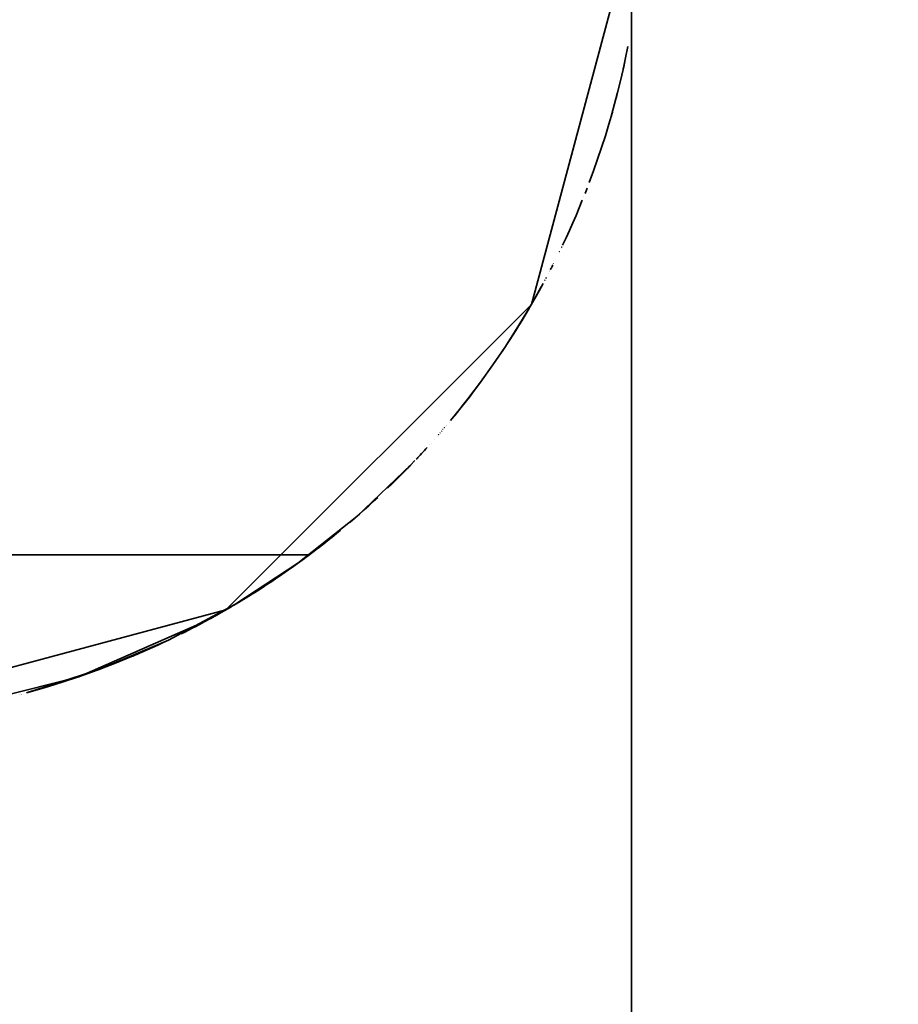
# Model space of a CAD drawing. Header units: millimetres. Extents: x 0 to 1340, y 0 to 800.
# Tile 52 of 100: x 277.105 to 277.544, y 271.109 to 271.601. Entities that reach past the tile are written whole.
import ezdxf

# ---------------------------------------------------------------- set-up
doc = ezdxf.new("R2010")
doc.units = ezdxf.units.MM
doc.layers.add('OUTLINE', color=7, linetype='Continuous', lineweight=35, true_color=0x141414)

msp = doc.modelspace()

# ---------------------------------------------------------------- linework, layer by layer
at = {"layer": 'OUTLINE'}
for points in [[(282.66667, 271.66667), (282.36122, 272.90593), (281.51484, 273.86129), (280.32143, 274.31389), (279.05439, 274.16004), (278.00397, 273.43499), (277.41082, 272.30484), (277.41082, 271.02849), (278.00397, 269.89834), (279.05439, 269.17329), (280.32143, 269.01944), (281.51484, 269.47204), (282.36122, 270.4274), (282.66667, 271.66667)], [(276.58333, 271.66667), (276.63916, 271.45833), (276.79167, 271.30582), (277, 271.25), (277.20833, 271.30582), (277.36084, 271.45833), (277.41667, 271.66667)], [(276.58333, 271.66667), (276.63916, 271.45833), (276.79167, 271.30582), (277, 271.25), (277.20833, 271.30582), (277.36084, 271.45833), (277.41667, 271.66667)], [(277.40902, 271.58721), (277.40786, 271.58144), (277.40661, 271.57568), (277.40528, 271.56994), (277.40388, 271.56422), (277.40239, 271.55852), (277.40082, 271.55284)], [(277.40669, 271.57602), (277.40689, 271.57694), (277.40709, 271.57786), (277.40729, 271.57878), (277.40749, 271.5797), (277.40769, 271.58062), (277.40788, 271.58154)], [(277.40758, 271.5801), (277.40758, 271.5801), (277.40758, 271.5801), (277.40758, 271.5801), (277.40758, 271.5801), (277.40758, 271.58011), (277.40758, 271.58011)], [(277.40292, 271.56054), (277.40292, 271.56054), (277.40292, 271.56054), (277.40292, 271.56054), (277.40292, 271.56054), (277.40292, 271.56054), (277.40292, 271.56054)], [(277.4031, 271.56121), (277.40313, 271.56132), (277.40316, 271.56143), (277.40319, 271.56154), (277.40322, 271.56165), (277.40325, 271.56176), (277.40327, 271.56188)], [(277.40327, 271.56188), (277.4033, 271.56199), (277.40333, 271.5621), (277.40336, 271.56221), (277.40339, 271.56232), (277.40342, 271.56243), (277.40345, 271.56255)], [(277.38972, 271.51925), (277.39186, 271.52503), (277.39391, 271.53084), (277.39587, 271.53669), (277.39775, 271.54256), (277.39955, 271.54845), (277.40125, 271.55438)], [(277.40081, 271.55283), (277.40081, 271.55283), (277.40081, 271.55283), (277.40081, 271.55283), (277.40081, 271.55283), (277.40081, 271.55283), (277.40081, 271.55283)], [(277.39948, 271.54825), (277.39948, 271.54825), (277.39948, 271.54825), (277.39948, 271.54825), (277.39948, 271.54825), (277.39948, 271.54825), (277.39948, 271.54825)], [(277.39961, 271.54867), (277.39961, 271.54867), (277.39961, 271.54867), (277.39961, 271.54867), (277.39961, 271.54867), (277.39961, 271.54867), (277.39961, 271.54867)], [(277.40051, 271.55176), (277.40051, 271.55176), (277.40051, 271.55176), (277.40051, 271.55176), (277.40051, 271.55176), (277.40051, 271.55176), (277.40051, 271.55176)], [(277.3986, 271.54531), (277.3986, 271.54531), (277.3986, 271.54531), (277.3986, 271.54531), (277.3986, 271.54531), (277.3986, 271.54531), (277.3986, 271.54531)], [(277.39886, 271.54615), (277.39886, 271.54615), (277.39886, 271.54615), (277.39886, 271.54615), (277.39886, 271.54615), (277.39886, 271.54615), (277.39886, 271.54615)], [(277.39898, 271.54657), (277.39898, 271.54657), (277.39898, 271.54657), (277.39898, 271.54657), (277.39898, 271.54657), (277.39898, 271.54656), (277.39898, 271.54656)], [(277.39911, 271.54699), (277.39911, 271.54699), (277.39911, 271.54698), (277.39911, 271.54698), (277.39911, 271.54698), (277.39911, 271.54698), (277.39911, 271.54698)], [(277.39923, 271.54741), (277.39923, 271.5474), (277.39923, 271.5474), (277.39923, 271.5474), (277.39923, 271.5474), (277.39923, 271.5474), (277.39923, 271.5474)], [(277.39936, 271.54783), (277.39936, 271.54783), (277.39936, 271.54783), (277.39936, 271.54782), (277.39936, 271.54782), (277.39936, 271.54782), (277.39936, 271.54782)], [(277.39716, 271.54066), (277.39716, 271.54066), (277.39716, 271.54066), (277.39716, 271.54066), (277.39716, 271.54066), (277.39716, 271.54066), (277.39716, 271.54066)], [(277.39719, 271.54078), (277.39719, 271.54078), (277.39719, 271.54078), (277.39719, 271.54078), (277.39719, 271.54078), (277.39719, 271.54078), (277.39719, 271.54078)], [(277.39761, 271.54209), (277.39761, 271.54209), (277.39761, 271.54209), (277.39761, 271.54209), (277.39761, 271.54209), (277.39761, 271.54209), (277.39761, 271.54209)], [(277.39772, 271.54245), (277.39772, 271.54245), (277.39772, 271.54245), (277.39772, 271.54245), (277.39772, 271.54245), (277.39772, 271.54245), (277.39772, 271.54245)], [(277.3876, 271.51377), (277.3876, 271.51377), (277.3876, 271.51377), (277.3876, 271.51377), (277.3876, 271.51377), (277.3876, 271.51377), (277.3876, 271.51377)], [(277.38861, 271.51635), (277.38844, 271.51592), (277.38828, 271.51549), (277.38811, 271.51507), (277.38794, 271.51464), (277.38778, 271.51422), (277.38761, 271.51379)], [(277.37638, 271.48793), (277.37812, 271.49163), (277.37981, 271.49534), (277.38147, 271.49907), (277.3831, 271.50282), (277.38469, 271.50658), (277.38624, 271.51036)], [(277.38695, 271.51214), (277.38695, 271.51214), (277.38695, 271.51214), (277.38695, 271.51214), (277.38695, 271.51214), (277.38695, 271.51214), (277.38695, 271.51214)], [(277.38184, 271.49992), (277.38184, 271.49992), (277.38184, 271.49992), (277.38184, 271.49992), (277.38184, 271.49992), (277.38185, 271.49992), (277.38185, 271.49992)], [(277.38186, 271.49996), (277.38186, 271.49996), (277.38186, 271.49996), (277.38186, 271.49996), (277.38186, 271.49996), (277.38186, 271.49996), (277.38186, 271.49996)], [(277.38219, 271.50071), (277.38219, 271.50071), (277.38219, 271.50071), (277.38219, 271.50071), (277.38219, 271.50071), (277.38219, 271.50071), (277.38219, 271.50071)], [(277.37481, 271.48466), (277.37481, 271.48466), (277.37481, 271.48465), (277.37481, 271.48465), (277.37481, 271.48465), (277.37481, 271.48465), (277.37481, 271.48465)], [(277.37565, 271.48639), (277.37565, 271.48639), (277.37565, 271.48639), (277.37565, 271.48639), (277.37565, 271.48639), (277.37565, 271.48639), (277.37565, 271.48639)], [(277.37596, 271.48704), (277.37595, 271.48703), (277.37595, 271.48702), (277.37595, 271.48701), (277.37594, 271.487), (277.37594, 271.48699), (277.37593, 271.48698)], [(277.36984, 271.47476), (277.36984, 271.47476), (277.36984, 271.47476), (277.36984, 271.47476), (277.36984, 271.47476), (277.36984, 271.47476), (277.36984, 271.47476)], [(277.36998, 271.47503), (277.36998, 271.47503), (277.36998, 271.47503), (277.36998, 271.47503), (277.36998, 271.47503), (277.36998, 271.47503), (277.36998, 271.47503)], [(277.37012, 271.47531), (277.37012, 271.47531), (277.37012, 271.47531), (277.37012, 271.47531), (277.37012, 271.47531), (277.37012, 271.47531), (277.37012, 271.47531)], [(277.37041, 271.47586), (277.37041, 271.47586), (277.37041, 271.47586), (277.37041, 271.47586), (277.37041, 271.47586), (277.37041, 271.47585), (277.37041, 271.47585)], [(277.37156, 271.47812), (277.37137, 271.47774), (277.37119, 271.47737), (277.371, 271.477), (277.3708, 271.47663), (277.37061, 271.47626), (277.37042, 271.47588)], [(277.37186, 271.47871), (277.37186, 271.47871), (277.37186, 271.47871), (277.37186, 271.47871), (277.37186, 271.47871), (277.37186, 271.47871), (277.37186, 271.4787)], [(277.3675, 271.47032), (277.36753, 271.47037), (277.36756, 271.47042), (277.36758, 271.47047), (277.36761, 271.47052), (277.36764, 271.47057), (277.36766, 271.47062)], [(277.36829, 271.4718), (277.36826, 271.47174), (277.36822, 271.47168), (277.36819, 271.47161), (277.36816, 271.47155), (277.36812, 271.47148), (277.36809, 271.47142)], [(277.36941, 271.47394), (277.36941, 271.47394), (277.36941, 271.47394), (277.36941, 271.47394), (277.36941, 271.47394), (277.36941, 271.47394), (277.36941, 271.47394)], [(277.34624, 271.43487), (277.34969, 271.44011), (277.35307, 271.44541), (277.35636, 271.45075), (277.35957, 271.45614), (277.3627, 271.46159), (277.36575, 271.46707)], [(277.35375, 271.4465), (277.356, 271.45017), (277.35822, 271.45386), (277.36041, 271.45758), (277.36255, 271.46131), (277.36465, 271.46507), (277.36672, 271.46886)], [(277.36168, 271.45979), (277.36168, 271.45979), (277.36168, 271.45979), (277.36168, 271.45979), (277.36168, 271.45979), (277.36168, 271.45979), (277.36168, 271.45979)], [(277.32255, 271.4029), (277.32913, 271.41116), (277.3355, 271.41958), (277.34166, 271.42817), (277.34759, 271.4369), (277.3533, 271.44578), (277.35879, 271.45481)], [(277.35912, 271.45537), (277.35912, 271.45537), (277.35912, 271.45537), (277.35912, 271.45537), (277.35912, 271.45537), (277.35912, 271.45537), (277.35912, 271.45537)], [(277.35932, 271.45571), (277.35932, 271.45571), (277.35932, 271.45571), (277.35932, 271.45571), (277.35932, 271.45571), (277.35932, 271.45571), (277.35932, 271.45571)], [(277.36047, 271.45769), (277.36028, 271.45737), (277.36009, 271.45704), (277.3599, 271.45671), (277.35971, 271.45638), (277.35952, 271.45606), (277.35933, 271.45573)], [(277.35957, 271.45614), (277.35957, 271.45614), (277.35957, 271.45614), (277.35957, 271.45614), (277.35957, 271.45614), (277.35957, 271.45614), (277.35957, 271.45614)], [(277.36125, 271.45904), (277.36123, 271.45901), (277.36121, 271.45897), (277.36119, 271.45893), (277.36117, 271.45889), (277.36114, 271.45885), (277.36112, 271.45882)], [(277.35683, 271.45154), (277.35683, 271.45154), (277.35683, 271.45154), (277.35683, 271.45154), (277.35683, 271.45154), (277.35683, 271.45154), (277.35683, 271.45154)], [(277.35721, 271.45216), (277.35721, 271.45216), (277.35721, 271.45216), (277.35721, 271.45216), (277.35721, 271.45216), (277.35721, 271.45216), (277.35721, 271.45216)], [(277.3574, 271.45248), (277.3574, 271.45248), (277.3574, 271.45248), (277.3574, 271.45248), (277.3574, 271.45248), (277.3574, 271.45248), (277.3574, 271.45248)], [(277.35759, 271.45279), (277.35759, 271.45279), (277.35759, 271.45279), (277.35759, 271.45279), (277.35759, 271.45279), (277.35759, 271.45279), (277.35759, 271.45279)], [(277.35778, 271.45311), (277.35778, 271.45311), (277.35778, 271.45311), (277.35778, 271.45311), (277.35778, 271.45311), (277.35778, 271.45311), (277.35778, 271.45311)], [(277.35796, 271.45342), (277.35796, 271.45342), (277.35796, 271.45342), (277.35796, 271.45342), (277.35796, 271.45342), (277.35796, 271.45342), (277.35796, 271.45342)], [(277.35815, 271.45374), (277.35815, 271.45374), (277.35815, 271.45374), (277.35815, 271.45374), (277.35815, 271.45374), (277.35815, 271.45374), (277.35815, 271.45374)], [(277.35834, 271.45406), (277.35834, 271.45406), (277.35834, 271.45406), (277.35834, 271.45406), (277.35834, 271.45406), (277.35834, 271.45405), (277.35834, 271.45405)], [(277.35841, 271.45417), (277.3584, 271.45415), (277.35839, 271.45414), (277.35838, 271.45412), (277.35837, 271.45411), (277.35836, 271.4541), (277.35836, 271.45408)], [(277.3526, 271.44467), (277.3526, 271.44467), (277.3526, 271.44467), (277.3526, 271.44467), (277.3526, 271.44467), (277.3526, 271.44467), (277.3526, 271.44467)], [(277.35279, 271.44496), (277.35279, 271.44496), (277.35279, 271.44496), (277.35279, 271.44496), (277.35279, 271.44496), (277.35279, 271.44496), (277.35279, 271.44496)], [(277.35297, 271.44525), (277.35297, 271.44525), (277.35297, 271.44525), (277.35297, 271.44525), (277.35297, 271.44525), (277.35297, 271.44525), (277.35297, 271.44525)], [(277.35315, 271.44554), (277.35315, 271.44554), (277.35315, 271.44554), (277.35315, 271.44554), (277.35315, 271.44554), (277.35315, 271.44554), (277.35315, 271.44554)], [(277.35333, 271.44583), (277.35333, 271.44583), (277.35333, 271.44583), (277.35333, 271.44583), (277.35333, 271.44583), (277.35333, 271.44583), (277.35333, 271.44583)], [(277.35351, 271.44612), (277.35351, 271.44612), (277.35351, 271.44612), (277.35351, 271.44612), (277.35351, 271.44612), (277.35351, 271.44612), (277.35351, 271.44612)], [(277.3537, 271.44642), (277.35369, 271.44642), (277.35369, 271.44641), (277.35369, 271.44641), (277.35369, 271.44641), (277.35369, 271.44641), (277.35369, 271.44641)], [(277.35479, 271.44819), (277.35479, 271.44819), (277.35479, 271.44819), (277.35479, 271.44819), (277.35479, 271.44819), (277.35479, 271.44819), (277.35479, 271.44819)], [(277.35492, 271.44839), (277.35492, 271.44839), (277.35492, 271.44839), (277.35492, 271.44839), (277.35492, 271.44839), (277.35492, 271.44839), (277.35492, 271.44839)], [(277.35554, 271.4494), (277.35554, 271.4494), (277.35554, 271.4494), (277.35554, 271.4494), (277.35554, 271.4494), (277.35554, 271.4494), (277.35554, 271.4494)], [(277.35098, 271.44212), (277.35098, 271.44212), (277.35098, 271.44212), (277.35098, 271.44212), (277.35098, 271.44212), (277.35098, 271.44212), (277.35098, 271.44212)], [(277.35224, 271.44409), (277.35224, 271.44409), (277.35224, 271.44409), (277.35224, 271.44409), (277.35224, 271.44409), (277.35224, 271.44409), (277.35224, 271.44409)], [(277.32344, 271.40399), (277.3256, 271.40668), (277.32775, 271.40939), (277.32987, 271.41212), (277.33197, 271.41486), (277.33405, 271.41763), (277.3361, 271.42041)], [(277.33358, 271.417), (277.33147, 271.4142), (277.32933, 271.41141), (277.32717, 271.40865), (277.32498, 271.4059), (277.32277, 271.40317), (277.32054, 271.40046)], [(277.33318, 271.41647), (277.33318, 271.41647), (277.33318, 271.41647), (277.33318, 271.41647), (277.33318, 271.41647), (277.33319, 271.41647), (277.33319, 271.41647)], [(277.31671, 271.39591), (277.3167, 271.39591), (277.3167, 271.39591), (277.3167, 271.39591), (277.3167, 271.39591), (277.3167, 271.39591), (277.3167, 271.3959)], [(277.31745, 271.39678), (277.31745, 271.39678), (277.31745, 271.39678), (277.31744, 271.39678), (277.31744, 271.39677), (277.31744, 271.39677), (277.31744, 271.39677)], [(277.31781, 271.3972), (277.31781, 271.3972), (277.31781, 271.3972), (277.31781, 271.3972), (277.31781, 271.3972), (277.31781, 271.3972), (277.31781, 271.3972)], [(277.31834, 271.39784), (277.31834, 271.39784), (277.31834, 271.39784), (277.31834, 271.39784), (277.31834, 271.39784), (277.31834, 271.39784), (277.31834, 271.39784)], [(277.31852, 271.39805), (277.31852, 271.39805), (277.31852, 271.39805), (277.31852, 271.39805), (277.31852, 271.39805), (277.31852, 271.39805), (277.31852, 271.39805)], [(277.3198, 271.39957), (277.3198, 271.39957), (277.3198, 271.39957), (277.3198, 271.39957), (277.3198, 271.39957), (277.3198, 271.39957), (277.3198, 271.39957)], [(277.31224, 271.39077), (277.31224, 271.39077), (277.31224, 271.39077), (277.31224, 271.39077), (277.31224, 271.39077), (277.31224, 271.39077), (277.31224, 271.39077)], [(277.31387, 271.39262), (277.31387, 271.39262), (277.31387, 271.39262), (277.31387, 271.39262), (277.31387, 271.39262), (277.31387, 271.39262), (277.31387, 271.39262)], [(277.31447, 271.39332), (277.31447, 271.39332), (277.31447, 271.39332), (277.31447, 271.39332), (277.31447, 271.39332), (277.31447, 271.39332), (277.31447, 271.39331)], [(277.31451, 271.39337), (277.31451, 271.39337), (277.31451, 271.39336), (277.31451, 271.39336), (277.31451, 271.39336), (277.3145, 271.39336), (277.3145, 271.39335)], [(277.31522, 271.39418), (277.31522, 271.39418), (277.31522, 271.39418), (277.31522, 271.39418), (277.31522, 271.39418), (277.31522, 271.39418), (277.31522, 271.39418)], [(277.31526, 271.39423), (277.31526, 271.39423), (277.31525, 271.39422), (277.31525, 271.39421), (277.31524, 271.39421), (277.31524, 271.3942), (277.31523, 271.3942)], [(277.31596, 271.39504), (277.31596, 271.39504), (277.31596, 271.39504), (277.31596, 271.39504), (277.31596, 271.39504), (277.31596, 271.39504), (277.31596, 271.39504)], [(277.31601, 271.39509), (277.316, 271.39509), (277.316, 271.39508), (277.31599, 271.39508), (277.31599, 271.39507), (277.31598, 271.39507), (277.31598, 271.39506)], [(277.30454, 271.3823), (277.30526, 271.38307), (277.30598, 271.38385), (277.3067, 271.38463), (277.30742, 271.38541), (277.30813, 271.38619), (277.30884, 271.38698)], [(277.30995, 271.3882), (277.30995, 271.3882), (277.30995, 271.3882), (277.30995, 271.3882), (277.30995, 271.3882), (277.30995, 271.3882), (277.30995, 271.3882)], [(277.31079, 271.38914), (277.31079, 271.38914), (277.31079, 271.38914), (277.31079, 271.38914), (277.31079, 271.38914), (277.31079, 271.38914), (277.31079, 271.38914)], [(277.30334, 271.38101), (277.30363, 271.38132), (277.30392, 271.38163), (277.30421, 271.38194), (277.3045, 271.38226), (277.30479, 271.38257), (277.30508, 271.38288)], [(277.30413, 271.38185), (277.30413, 271.38185), (277.30413, 271.38185), (277.30413, 271.38185), (277.30413, 271.38185), (277.30413, 271.38185), (277.30413, 271.38185)], [(277.10943, 271.26463), (277.14519, 271.27611), (277.17976, 271.29077), (277.21287, 271.30848), (277.24426, 271.3291), (277.27366, 271.35247), (277.30084, 271.37838)], [(277.30273, 271.38037), (277.3005, 271.37803), (277.29824, 271.3757), (277.29598, 271.37339), (277.29369, 271.3711), (277.29139, 271.36883), (277.28906, 271.36658)], [(277.29629, 271.37371), (277.29702, 271.37445), (277.29774, 271.37518), (277.29845, 271.37592), (277.29917, 271.37665), (277.29988, 271.37739), (277.3006, 271.37813)], [(277.27041, 271.34966), (277.27275, 271.35167), (277.27507, 271.3537), (277.27738, 271.35574), (277.27967, 271.35781), (277.28195, 271.35988), (277.28421, 271.36198)], [(277.24726, 271.33129), (277.24954, 271.33299), (277.25181, 271.3347), (277.25407, 271.33643), (277.25632, 271.33817), (277.25856, 271.33993), (277.26078, 271.3417)], [(277.26557, 271.3456), (277.2635, 271.3439), (277.26142, 271.34221), (277.25932, 271.34053), (277.25722, 271.33887), (277.2551, 271.33722), (277.25298, 271.33559)], [(276.75, 271.33333), (277.25, 271.33333)], [(277.24591, 271.33031), (277.2462, 271.33052), (277.2465, 271.33074), (277.24679, 271.33095), (277.24709, 271.33117), (277.24738, 271.33138), (277.24767, 271.3316)], [(277.24842, 271.33215), (277.24842, 271.33216), (277.24842, 271.33216), (277.24843, 271.33216), (277.24843, 271.33216), (277.24843, 271.33216), (277.24843, 271.33216)], [(277.24924, 271.33276), (277.24924, 271.33276), (277.24924, 271.33276), (277.24924, 271.33277), (277.24924, 271.33277), (277.24924, 271.33277), (277.24925, 271.33277)], [(277.24979, 271.33318), (277.24979, 271.33318), (277.24979, 271.33318), (277.24979, 271.33318), (277.2498, 271.33318), (277.2498, 271.33318), (277.2498, 271.33318)], [(277.25291, 271.33554), (277.25291, 271.33554), (277.25291, 271.33553), (277.25291, 271.33553), (277.25291, 271.33553), (277.2529, 271.33553), (277.2529, 271.33553)], [(277.24706, 271.33114), (277.24411, 271.329), (277.24115, 271.32687), (277.23816, 271.32478), (277.23516, 271.32271), (277.23214, 271.32066), (277.22911, 271.31864)], [(277.21887, 271.31212), (277.2224, 271.31432), (277.2259, 271.31655), (277.22938, 271.31882), (277.23283, 271.32112), (277.23627, 271.32346), (277.23968, 271.32583)], [(277.22956, 271.31894), (277.23073, 271.31971), (277.23189, 271.32049), (277.23305, 271.32127), (277.23421, 271.32206), (277.23537, 271.32285), (277.23652, 271.32364)], [(277.23682, 271.32384), (277.23682, 271.32384), (277.23682, 271.32384), (277.23682, 271.32384), (277.23682, 271.32384), (277.23682, 271.32384), (277.23682, 271.32384)], [(277.21197, 271.30795), (277.21468, 271.30956), (277.21738, 271.3112), (277.22007, 271.31286), (277.22274, 271.31453), (277.2254, 271.31623), (277.22804, 271.31795)], [(277.22642, 271.31689), (277.22642, 271.31689), (277.22642, 271.31689), (277.22642, 271.31689), (277.22642, 271.31689), (277.22642, 271.31689), (277.22642, 271.31689)], [(277.22719, 271.31739), (277.22719, 271.31739), (277.22719, 271.31739), (277.22719, 271.31739), (277.22719, 271.31739), (277.22719, 271.31739), (277.22719, 271.31739)], [(277.22777, 271.31777), (277.22777, 271.31777), (277.22777, 271.31777), (277.22777, 271.31777), (277.22777, 271.31777), (277.22777, 271.31777), (277.22777, 271.31777)], [(277.2283, 271.31811), (277.2283, 271.31811), (277.2283, 271.31811), (277.2283, 271.31811), (277.2283, 271.31811), (277.2283, 271.31811), (277.2283, 271.31811)], [(277.21664, 271.31075), (277.21703, 271.31098), (277.21742, 271.31122), (277.21781, 271.31146), (277.2182, 271.3117), (277.21859, 271.31194), (277.21898, 271.31218)], [(277.21688, 271.31089), (277.21753, 271.31129), (277.21818, 271.31169), (277.21884, 271.31209), (277.21949, 271.3125), (277.22014, 271.3129), (277.22079, 271.31331)], [(277.21907, 271.31224), (277.21907, 271.31224), (277.21907, 271.31224), (277.21908, 271.31224), (277.21908, 271.31224), (277.21908, 271.31225), (277.21909, 271.31225)], [(277.22171, 271.31388), (277.22171, 271.31388), (277.22171, 271.31388), (277.22171, 271.31388), (277.22171, 271.31388), (277.22171, 271.31388), (277.22171, 271.31388)], [(277.22242, 271.31433), (277.22242, 271.31433), (277.22242, 271.31433), (277.22242, 271.31433), (277.22242, 271.31433), (277.22242, 271.31433), (277.22242, 271.31433)], [(277.22413, 271.31541), (277.22412, 271.31541), (277.22412, 271.31541), (277.22412, 271.31541), (277.22412, 271.31541), (277.22412, 271.31541), (277.22412, 271.31541)], [(277.22513, 271.31606), (277.22513, 271.31606), (277.22513, 271.31606), (277.22513, 271.31606), (277.22513, 271.31606), (277.22513, 271.31606), (277.22513, 271.31606)], [(277.22547, 271.31627), (277.22547, 271.31627), (277.22547, 271.31627), (277.22547, 271.31627), (277.22547, 271.31627), (277.22547, 271.31627), (277.22547, 271.31627)], [(277.2263, 271.31681), (277.2263, 271.31681), (277.2263, 271.31681), (277.2263, 271.31681), (277.2263, 271.31681), (277.2263, 271.31681), (277.2263, 271.31681)], [(277.21298, 271.30855), (277.21236, 271.30818), (277.21174, 271.30781), (277.21111, 271.30744), (277.21049, 271.30708), (277.20987, 271.30671), (277.20924, 271.30635)], [(277.20005, 271.30116), (277.20049, 271.30141), (277.20093, 271.30165), (277.20138, 271.30189), (277.20182, 271.30214), (277.20226, 271.30238), (277.2027, 271.30263)], [(277.20605, 271.30452), (277.20518, 271.30402), (277.20432, 271.30353), (277.20345, 271.30305), (277.20258, 271.30256), (277.2017, 271.30208), (277.20083, 271.30159)], [(277.20193, 271.3022), (277.20193, 271.3022), (277.20194, 271.3022), (277.20194, 271.30221), (277.20194, 271.30221), (277.20195, 271.30221), (277.20195, 271.30221)], [(277.20212, 271.30231), (277.20212, 271.30231), (277.20212, 271.30231), (277.20212, 271.30231), (277.20212, 271.30231), (277.20212, 271.30231), (277.20212, 271.30231)], [(277.20488, 271.30385), (277.20564, 271.30428), (277.20639, 271.30471), (277.20715, 271.30514), (277.2079, 271.30557), (277.20865, 271.30601), (277.20941, 271.30644)], [(277.20637, 271.3047), (277.20637, 271.3047), (277.20637, 271.3047), (277.20637, 271.3047), (277.20637, 271.3047), (277.20637, 271.3047), (277.20637, 271.3047)], [(277.20843, 271.30588), (277.20865, 271.306), (277.20886, 271.30613), (277.20908, 271.30625), (277.2093, 271.30638), (277.20951, 271.30651), (277.20973, 271.30663)], [(276.80209, 271.3), (276.865, 271.27248), (276.93157, 271.25566), (277, 271.25), (277.06843, 271.25566), (277.135, 271.27248), (277.19791, 271.3)], [(277.18607, 271.29386), (277.1879, 271.29477), (277.18972, 271.2957), (277.19154, 271.29664), (277.19336, 271.29758), (277.19516, 271.29853), (277.19697, 271.2995)], [(277.19925, 271.30073), (277.19902, 271.30061), (277.1988, 271.30048), (277.19858, 271.30036), (277.19835, 271.30024), (277.19813, 271.30012), (277.19791, 271.3)], [(277.19791, 271.3), (277.19806, 271.30008), (277.19821, 271.30016), (277.19836, 271.30025), (277.19851, 271.30033), (277.19866, 271.30041), (277.19882, 271.30049)], [(277.19924, 271.30073), (277.19936, 271.30079), (277.19947, 271.30085), (277.19958, 271.30091), (277.19969, 271.30097), (277.1998, 271.30103), (277.19991, 271.30109)], [(277.20077, 271.30156), (277.20058, 271.30146), (277.20039, 271.30135), (277.20019, 271.30124), (277.2, 271.30114), (277.19981, 271.30103), (277.19962, 271.30093)], [(277.20062, 271.30148), (277.20062, 271.30148), (277.20062, 271.30148), (277.20062, 271.30148), (277.20062, 271.30148), (277.20062, 271.30148), (277.20062, 271.30148)], [(277.20095, 271.30166), (277.20095, 271.30166), (277.20095, 271.30166), (277.20095, 271.30166), (277.20095, 271.30166), (277.20095, 271.30166), (277.20095, 271.30166)], [(277.20102, 271.3017), (277.20102, 271.3017), (277.20102, 271.3017), (277.20102, 271.3017), (277.20102, 271.3017), (277.20102, 271.3017), (277.20102, 271.3017)], [(277.20125, 271.30183), (277.20125, 271.30183), (277.20125, 271.30183), (277.20126, 271.30183), (277.20126, 271.30183), (277.20126, 271.30183), (277.20126, 271.30183)], [(277.16372, 271.28351), (277.16642, 271.28468), (277.16911, 271.28586), (277.17179, 271.28706), (277.17446, 271.28828), (277.17713, 271.28952), (277.17978, 271.29078)], [(277.17288, 271.28756), (277.17288, 271.28756), (277.17288, 271.28756), (277.17288, 271.28756), (277.17288, 271.28756), (277.17288, 271.28756), (277.17288, 271.28756)], [(277.10885, 271.26447), (277.11776, 271.26699), (277.1266, 271.2697), (277.13539, 271.27261), (277.14411, 271.27571), (277.15275, 271.27901), (277.16132, 271.2825)], [(277.16134, 271.2825), (277.16199, 271.28278), (277.16265, 271.28306), (277.1633, 271.28333), (277.16396, 271.28361), (277.16461, 271.28389), (277.16526, 271.28418)], [(277.12181, 271.2682), (277.12186, 271.26822), (277.12191, 271.26823), (277.12196, 271.26825), (277.12202, 271.26827), (277.12207, 271.26828), (277.12212, 271.2683)], [(277.12214, 271.2683), (277.12214, 271.2683), (277.12214, 271.2683), (277.12214, 271.2683), (277.12214, 271.2683), (277.12214, 271.2683), (277.12214, 271.2683)], [(277.10551, 271.26358), (277.10551, 271.26358), (277.10551, 271.26358), (277.10551, 271.26358), (277.10551, 271.26358), (277.10551, 271.26358), (277.10551, 271.26358)], [(277.1061, 271.26374), (277.10611, 271.26374), (277.10611, 271.26374), (277.10611, 271.26374), (277.10611, 271.26374), (277.10611, 271.26374), (277.10611, 271.26374)], [(277.10907, 271.26453), (277.10907, 271.26453), (277.10907, 271.26453), (277.10907, 271.26453), (277.10907, 271.26453), (277.10907, 271.26453), (277.10907, 271.26453)], [(277.10913, 271.26455), (277.10913, 271.26455), (277.10913, 271.26455), (277.10913, 271.26455), (277.10913, 271.26455), (277.10913, 271.26455), (277.10913, 271.26455)], [(277.11088, 271.26502), (277.11088, 271.26502), (277.11088, 271.26502), (277.11088, 271.26502), (277.11088, 271.26502), (277.11088, 271.26502), (277.11088, 271.26502)], [(277.11112, 271.26509), (277.11114, 271.2651), (277.11115, 271.2651), (277.11117, 271.2651), (277.11119, 271.26511), (277.1112, 271.26511), (277.11122, 271.26512)], [(277.11123, 271.26512), (277.11123, 271.26512), (277.11123, 271.26512), (277.11123, 271.26512), (277.11123, 271.26512), (277.11123, 271.26512), (277.11123, 271.26512)], [(277.11158, 271.26522), (277.11158, 271.26522), (277.11158, 271.26522), (277.11158, 271.26522), (277.11158, 271.26522), (277.11158, 271.26522), (277.11158, 271.26522)], [(277.11262, 271.26551), (277.11263, 271.26551), (277.11263, 271.26551), (277.11264, 271.26551), (277.11264, 271.26551), (277.11264, 271.26551), (277.11265, 271.26552)], [(277.11479, 271.26612), (277.11479, 271.26612), (277.1148, 271.26613), (277.1148, 271.26613), (277.1148, 271.26613), (277.11481, 271.26613), (277.11481, 271.26613)], [(277.11951, 271.26751), (277.11951, 271.26751), (277.11951, 271.26751), (277.11951, 271.26751), (277.11951, 271.26751), (277.11951, 271.26751), (277.11951, 271.26751)]]:
    msp.add_lwpolyline(points, dxfattribs=at)

doc.saveas('drawing.dxf')
